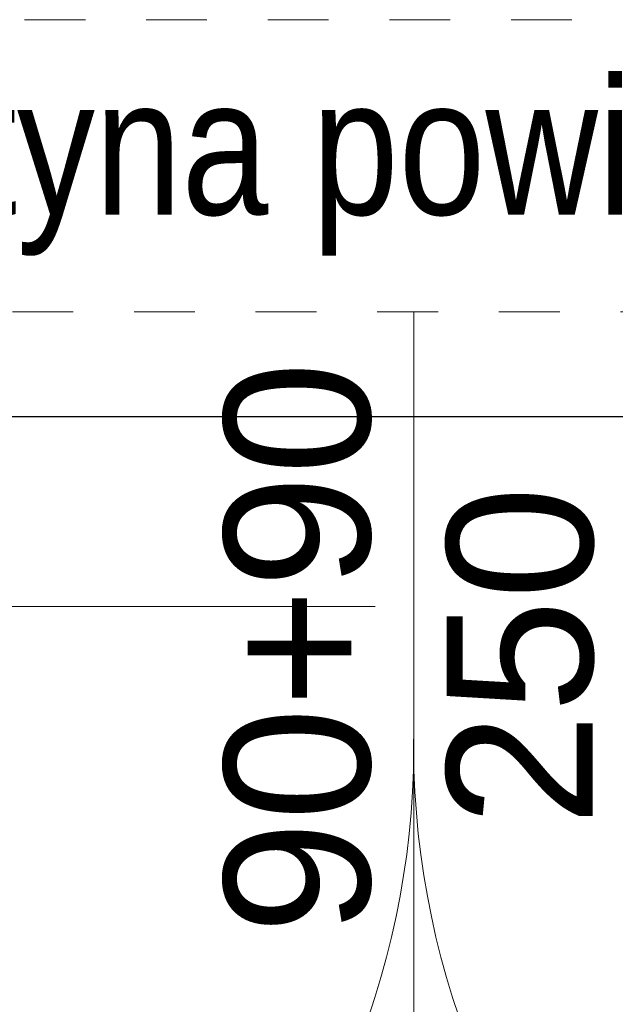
# Model space of a CAD drawing. Header units: metres. Extents: x 10441 to 19716, y -6570 to 1447.
# Tile 77 of 136: x 16878 to 16939, y -4282 to -4181. Entities that reach past the tile are written whole.
import ezdxf
from ezdxf.enums import TextEntityAlignment as Align

# ---------------------------------------------------------------- set-up
doc = ezdxf.new("R2010")
doc.units = ezdxf.units.M
doc.header["$MEASUREMENT"] = 0
doc.linetypes.add('8', pattern=[0.5, 0.25, -0.25])
doc.linetypes.add('DASHDOT', pattern=[25.4, 12.7, -6.35, 0, -6.35])
for name, color, linetype, lineweight in [('#elektryczne', 8, 'Continuous', 20), ('A_DRZWI', 8, 'Continuous', 5), ('A_OPISY', 8, 'Continuous', 18), ('A_OSIE', 8, 'Continuous', 13), ('A_OZACZENIE DRZWI', 8, 'Continuous', 13), ('A_OZNACZENIA OKIEN', 8, 'Continuous', 13), ('A_WYMIARY WEWNETRZNE', 8, 'Continuous', 18), ('A_WYPOSAZENIE', 8, 'Continuous', 5), ('EB_CCTV', 4, 'Continuous', 5)]:
    doc.layers.add(name, color=color, linetype=linetype, lineweight=lineweight)
doc.styles.add('ARIAL', font='arial.ttf')
doc.styles.add('GENERATED_STYLE_2', font='ARIALN.TTF')
doc.styles.add('m1_romans', font='romans.shx', dxfattribs={"width": 0.8})

# ---------------------------------------------------------------- blocks, each defined once
blk = doc.blocks.new('A$C2DA918A7')
at = {"layer": 'A_OZACZENIE DRZWI'}
blk.add_line((-34.51, 0), (34.51, 0), dxfattribs=at)
at = {"layer": 'A_OZACZENIE DRZWI', "ltscale": 0.1, "style": 'm1_romans', "width": 0.8}
blk.add_attdef('SZEROKOSC', text='', height=10, rotation=360, dxfattribs=at).set_placement((0, 0), align=Align.BOTTOM_CENTER)
blk.add_attdef('WYSOKOSC', text='', height=10, rotation=360, dxfattribs=at).set_placement((-0.85, -3.39), align=Align.TOP_CENTER)
blk = doc.blocks.new('podkład')
at = {"layer": 'A_DRZWI', "color": 8, "ltscale": 2}
for centre, start, end in [((12649.45, -2010.35), 269.5362, 1.0989), ((12822.05, -2010.35), 178.9011, 270.4638)]:
    blk.add_arc(centre, 86.32, start, end, dxfattribs=at)
at = {"layer": 'A_OSIE', "color": 8, "linetype": 'DASHDOT', "ltscale": 5}
blk.add_line((14256.99, -1996.2), (10108.73, -1996.2), dxfattribs=at)
at = {"layer": 'A_WYMIARY WEWNETRZNE', "color": 8, "linetype": 'Continuous'}
blk.add_line((12735.75, -1965.94), (12735.75, -2087.72), dxfattribs=at)
at = {"layer": 'A_WYPOSAZENIE', "color": 8, "linetype": '8', "ltscale": 25}
for p, q in [((12645.75, -1935.94), (12825.75, -1935.94)), ((12825.75, -1965.94), (12645.75, -1965.94))]:
    blk.add_line(p, q, dxfattribs=at)
at = {"layer": 'A_OZACZENIE DRZWI', "color": 8, "ltscale": 0.1}
ref = blk.add_blockref('A$C2DA918A7', (12735.75, -2000.45), dxfattribs=dict(at, rotation=90.00000000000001))
ref.add_attrib('WYSOKOSC', '250', dxfattribs={"ltscale": 0.1, "height": 15, "rotation": 90, "style": 'ARIAL'}).set_placement((12739.14, -2001.3), align=Align.TOP_CENTER)
ref.add_attrib('SZEROKOSC', '90+90', dxfattribs={"ltscale": 0.1, "height": 15, "rotation": 90, "style": 'ARIAL'}).set_placement((12735.75, -2000.45), align=Align.BOTTOM_CENTER)
at = {"layer": 'A_OPISY', "color": 8, "linetype": 'Continuous', "lineweight": 18, "style": 'GENERATED_STYLE_2'}
blk.add_text('Kurtyna powietrzna', height=14, dxfattribs=at).set_placement((12665.55, -1955.96))
at = {"layer": 'A_OZACZENIE DRZWI', "color": 8, "ltscale": 0.1, "style": 'm1_romans', "width": 0.8}
for rotation, p in [(98.4861, (12735.07, -773.13)), (360, (12573.8, -1012.7)), (90, (11565.29, -1150.14)), (90, (11872.29, -1150.14)), (90, (12230.03, -1245.64)), (90, (12385.87, -1249.44)), (90, (11565.29, -1370.89)), (90, (11872.29, -1370.89)), (90, (12230.03, -1370.89)), (90, (12389.3, -1370.89)), (90, (11748.79, -1556.15)), (90, (11986.6, -1556.15)), (90, (12389.3, -1556.15)), (360, (12235.05, -1664.2)), (360, (12235.05, -1880.2)), (90, (11745.78, -2001.94))]:
    blk.add_attdef('SZEROKOSC', text='', height=10, rotation=rotation, dxfattribs=at).set_placement(p, align=Align.BOTTOM_CENTER)
for rotation, p in [(98.4861, (12738.56, -773.47)), (360, (12572.95, -1016.09)), (90, (11568.68, -1150.99)), (90, (11875.68, -1150.99)), (90, (12233.42, -1246.49)), (90, (12389.27, -1250.29)), (90, (11568.68, -1371.74)), (90, (11875.68, -1371.74)), (90, (12233.42, -1371.74)), (90, (12392.69, -1371.74)), (90, (11752.19, -1557)), (90, (11990, -1557)), (90, (12392.69, -1557)), (360, (12234.2, -1667.59)), (360, (12234.2, -1883.59)), (90, (11749.18, -2002.79))]:
    blk.add_attdef('WYSOKOSC', text='', height=10, rotation=rotation, dxfattribs=at).set_placement(p, align=Align.TOP_CENTER)
at = {"layer": 'A_OZNACZENIA OKIEN', "color": 8, "ltscale": 0.1, "style": 'm1_romans', "width": 0.8}
for rotation, p in [(278.8676, (13403.28, -587.56)), (278.8676, (13013.44, -645.27)), (278.8676, (12475.3, -724.92)), (278.8676, (12253.72, -757.72)), (0, (14011.09, -903.42)), (278.8676, (11051.11, -935.72)), (278.8676, (10670.26, -992.09)), (0, (14011.09, -1578.09)), (90, (10823, -2081.55)), (90, (11208, -2081.55)), (90, (11974, -2081.55)), (90, (13179.19, -2081.55)), (90, (13543.19, -2081.55))]:
    blk.add_attdef('WYSOKOSC', text='', height=10, rotation=rotation, dxfattribs=at).set_placement(p, align=Align.TOP_CENTER)
for rotation, p in [(278.8676, (13373.71, -593.04)), (278.8676, (12983.87, -650.74)), (278.8676, (12445.73, -730.4)), (278.8676, (12224.15, -763.19)), (0, (14017.48, -900.03)), (278.8676, (11021.54, -941.2)), (278.8676, (10640.69, -997.57)), (0, (14017.48, -1574.7)), (90, (10819.6, -2080.7)), (90, (11204.6, -2080.7)), (90, (11970.6, -2080.7)), (90, (13175.8, -2080.7)), (90, (13539.8, -2080.7))]:
    blk.add_attdef('SZEROKOSC', text='', height=10, rotation=rotation, dxfattribs=at).set_placement(p, align=Align.BOTTOM_CENTER)

msp = doc.modelspace()

# ---------------------------------------------------------------- linework, layer by layer
at = {"layer": 'EB_CCTV', "color": 4, "linetype": 'Continuous', "lineweight": 30}
msp.add_lwpolyline([(16775.67, -4221.48), (17066.67, -4221.48)], dxfattribs=at)

# ---------------------------------------------------------------- block references
at = {"layer": '#elektryczne', "color": 8, "linetype": 'Continuous', "lineweight": 18}
msp.add_blockref('podkład', (4182.37, -2244.78), dxfattribs=at)

doc.saveas('drawing.dxf')
